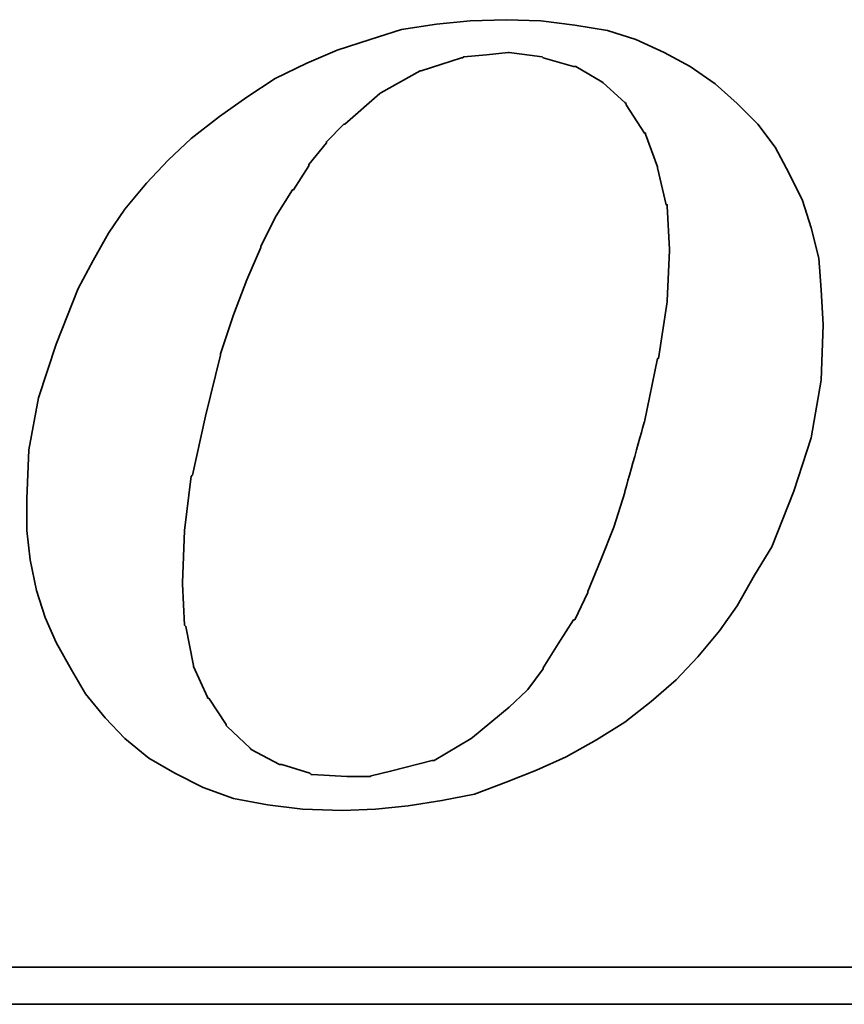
# Model space of a CAD drawing. Header units: millimetres. Extents: x 385 to 493, y 440 to 521.
# Tile 58 of 63: x 477.01 to 477.865, y 488.229 to 489.25. Entities that reach past the tile are written whole.
import ezdxf

# ---------------------------------------------------------------- set-up
doc = ezdxf.new("R2010")
doc.units = ezdxf.units.MM
doc.header["$LTSCALE"] = 0.1
doc.layers.add('layer 1', color=7, linetype='CONTINUOUS')

msp = doc.modelspace()

# ---------------------------------------------------------------- linework, layer by layer
at = {"layer": 'layer 1', "color": 0, "lineweight": 35}
for points, knots in [([(477.0988, 488.5259), (477.0988, 488.5259), (477.1193, 488.5045), (477.1193, 488.5045), (477.1193, 488.5045), (477.1193, 488.5045), (477.144, 488.4842), (477.144, 488.4842), (477.144, 488.4842), (477.144, 488.4842), (477.1711, 488.4685), (477.1711, 488.4685), (477.1711, 488.4685), (477.1711, 488.4685), (477.2005, 488.4537), (477.2005, 488.4537), (477.2005, 488.4537), (477.2005, 488.4537), (477.232, 488.4424), (477.232, 488.4424), (477.232, 488.4424), (477.232, 488.4424), (477.2671, 488.4356), (477.2671, 488.4356), (477.2671, 488.4356), (477.2671, 488.4356), (477.3033, 488.4311), (477.3033, 488.4311), (477.3033, 488.4311), (477.3033, 488.4311), (477.345, 488.4299), (477.345, 488.4299), (477.345, 488.4299), (477.345, 488.4299), (477.3789, 488.4311), (477.3789, 488.4311), (477.3789, 488.4311), (477.3789, 488.4311), (477.4128, 488.4346), (477.4128, 488.4346), (477.4128, 488.4346), (477.4128, 488.4346), (477.4479, 488.4401), (477.4479, 488.4401), (477.4479, 488.4401), (477.4479, 488.4401), (477.4818, 488.4469), (477.4818, 488.4469), (477.4818, 488.4469), (477.4818, 488.4469), (477.5145, 488.4593), (477.5145, 488.4593), (477.5145, 488.4593), (477.5145, 488.4593), (477.546, 488.4718), (477.546, 488.4718), (477.546, 488.4718), (477.546, 488.4718), (477.5766, 488.4855), (477.5766, 488.4855), (477.5766, 488.4855), (477.5766, 488.4855), (477.6082, 488.5033), (477.6082, 488.5033), (477.6082, 488.5033), (477.6082, 488.5033), (477.6376, 488.5215), (477.6376, 488.5215), (477.6376, 488.5215), (477.6376, 488.5215), (477.6647, 488.5429), (477.6647, 488.5429), (477.6647, 488.5429), (477.6647, 488.5429), (477.6907, 488.5655), (477.6907, 488.5655), (477.6907, 488.5655), (477.6907, 488.5655), (477.7131, 488.5891), (477.7131, 488.5891), (477.7131, 488.5891), (477.7131, 488.5891), (477.7357, 488.6163), (477.7357, 488.6163), (477.7357, 488.6163), (477.7357, 488.6163), (477.7539, 488.6422), (477.7539, 488.6422), (477.7539, 488.6422), (477.7539, 488.6422), (477.772, 488.674), (477.772, 488.674), (477.772, 488.674), (477.772, 488.674), (477.7901, 488.7034), (477.7901, 488.7034), (477.7901, 488.7034), (477.7901, 488.7034), (477.8127, 488.761), (477.8127, 488.761), (477.8127, 488.761), (477.8127, 488.761), (477.8307, 488.8162), (477.8307, 488.8162), (477.8307, 488.8162), (477.8307, 488.8162), (477.841, 488.8762), (477.841, 488.8762), (477.841, 488.8762), (477.841, 488.8762), (477.8431, 488.9336), (477.8431, 488.9336), (477.8431, 488.9336), (477.8431, 488.9336), (477.841, 488.9699), (477.841, 488.9699), (477.841, 488.9699), (477.841, 488.9699), (477.8386, 489.0026), (477.8386, 489.0026), (477.8386, 489.0026), (477.8386, 489.0026), (477.8307, 489.0341), (477.8307, 489.0341), (477.8307, 489.0341), (477.8307, 489.0341), (477.8217, 489.0624), (477.8217, 489.0624), (477.8217, 489.0624), (477.8217, 489.0624), (477.808, 489.0906), (477.808, 489.0906), (477.808, 489.0906), (477.808, 489.0906), (477.7934, 489.1178), (477.7934, 489.1178), (477.7934, 489.1178), (477.7934, 489.1178), (477.7753, 489.1415), (477.7753, 489.1415), (477.7753, 489.1415), (477.7753, 489.1415), (477.7539, 489.163), (477.7539, 489.163), (477.7539, 489.163), (477.7539, 489.163), (477.7313, 489.1834), (477.7313, 489.1834), (477.7313, 489.1834), (477.7313, 489.1834), (477.7053, 489.2015), (477.7053, 489.2015), (477.7053, 489.2015), (477.7053, 489.2015), (477.6782, 489.2161), (477.6782, 489.2161), (477.6782, 489.2161), (477.6782, 489.2161), (477.6489, 489.2296), (477.6489, 489.2296), (477.6489, 489.2296), (477.6489, 489.2296), (477.6195, 489.2387), (477.6195, 489.2387), (477.6195, 489.2387), (477.6195, 489.2387), (477.5856, 489.2443), (477.5856, 489.2443), (477.5856, 489.2443), (477.5856, 489.2443), (477.5505, 489.2488), (477.5505, 489.2488), (477.5505, 489.2488), (477.5505, 489.2488), (477.5145, 489.25), (477.5145, 489.25), (477.5145, 489.25), (477.5145, 489.25), (477.4773, 489.2488), (477.4773, 489.2488), (477.4773, 489.2488), (477.4773, 489.2488), (477.4422, 489.2455), (477.4422, 489.2455), (477.4422, 489.2455), (477.4422, 489.2455), (477.406, 489.2399), (477.406, 489.2399), (477.406, 489.2399), (477.406, 489.2399), (477.3734, 489.2296), (477.3734, 489.2296), (477.3734, 489.2296), (477.3734, 489.2296), (477.3394, 489.2184), (477.3394, 489.2184), (477.3394, 489.2184), (477.3394, 489.2184), (477.3078, 489.2048), (477.3078, 489.2048), (477.3078, 489.2048), (477.3078, 489.2048), (477.2751, 489.189), (477.2751, 489.189), (477.2751, 489.189), (477.2751, 489.189), (477.2457, 489.1697), (477.2457, 489.1697), (477.2457, 489.1697), (477.2457, 489.1697), (477.2174, 489.1495), (477.2174, 489.1495), (477.2174, 489.1495), (477.2174, 489.1495), (477.188, 489.1269), (477.188, 489.1269), (477.188, 489.1269), (477.188, 489.1269), (477.1642, 489.1043), (477.1642, 489.1043), (477.1642, 489.1043), (477.1642, 489.1043), (477.1416, 489.0805), (477.1416, 489.0805), (477.1416, 489.0805), (477.1416, 489.0805), (477.1193, 489.0534), (477.1193, 489.0534), (477.1193, 489.0534), (477.1193, 489.0534), (477.1023, 489.0286), (477.1023, 489.0286), (477.1023, 489.0286), (477.1023, 489.0286), (477.0863, 489.0002), (477.0863, 489.0002), (477.0863, 489.0002), (477.0863, 489.0002), (477.0707, 488.9711), (477.0707, 488.9711), (477.0707, 488.9711), (477.0707, 488.9711), (477.0479, 488.9134), (477.0479, 488.9134), (477.0479, 488.9134), (477.0479, 488.9134), (477.0298, 488.858), (477.0298, 488.858), (477.0298, 488.858), (477.0298, 488.858), (477.0197, 488.8039), (477.0197, 488.8039), (477.0197, 488.8039), (477.0197, 488.8039), (477.0176, 488.7531), (477.0176, 488.7531), (477.0176, 488.7531), (477.0176, 488.7531), (477.0176, 488.7204), (477.0176, 488.7204), (477.0176, 488.7204), (477.0176, 488.7204), (477.0209, 488.6898), (477.0209, 488.6898), (477.0209, 488.6898), (477.0209, 488.6898), (477.0277, 488.6582), (477.0277, 488.6582), (477.0277, 488.6582), (477.0277, 488.6582), (477.0366, 488.6299), (477.0366, 488.6299), (477.0366, 488.6299), (477.0366, 488.6299), (477.0479, 488.604), (477.0479, 488.604), (477.0479, 488.604), (477.0479, 488.604), (477.0638, 488.5756), (477.0638, 488.5756), (477.0638, 488.5756), (477.0638, 488.5756), (477.0784, 488.5509), (477.0784, 488.5509), (477.0784, 488.5509), (477.0784, 488.5509), (477.0988, 488.5259), (477.0988, 488.5259)], [0, 0, 0, 0, 0.013889, 0.013889, 0.013889, 0.013889, 0.027778, 0.027778, 0.027778, 0.027778, 0.041667, 0.041667, 0.041667, 0.041667, 0.055556, 0.055556, 0.055556, 0.055556, 0.069444, 0.069444, 0.069444, 0.069444, 0.083333, 0.083333, 0.083333, 0.083333, 0.097222, 0.097222, 0.097222, 0.097222, 0.111111, 0.111111, 0.111111, 0.111111, 0.125, 0.125, 0.125, 0.125, 0.138889, 0.138889, 0.138889, 0.138889, 0.152778, 0.152778, 0.152778, 0.152778, 0.166667, 0.166667, 0.166667, 0.166667, 0.180556, 0.180556, 0.180556, 0.180556, 0.194444, 0.194444, 0.194444, 0.194444, 0.208333, 0.208333, 0.208333, 0.208333, 0.222222, 0.222222, 0.222222, 0.222222, 0.236111, 0.236111, 0.236111, 0.236111, 0.25, 0.25, 0.25, 0.25, 0.263889, 0.263889, 0.263889, 0.263889, 0.277778, 0.277778, 0.277778, 0.277778, 0.291667, 0.291667, 0.291667, 0.291667, 0.305556, 0.305556, 0.305556, 0.305556, 0.319444, 0.319444, 0.319444, 0.319444, 0.333333, 0.333333, 0.333333, 0.333333, 0.347222, 0.347222, 0.347222, 0.347222, 0.361111, 0.361111, 0.361111, 0.361111, 0.375, 0.375, 0.375, 0.375, 0.388889, 0.388889, 0.388889, 0.388889, 0.402778, 0.402778, 0.402778, 0.402778, 0.416667, 0.416667, 0.416667, 0.416667, 0.430556, 0.430556, 0.430556, 0.430556, 0.444444, 0.444444, 0.444444, 0.444444, 0.458333, 0.458333, 0.458333, 0.458333, 0.472222, 0.472222, 0.472222, 0.472222, 0.486111, 0.486111, 0.486111, 0.486111, 0.5, 0.5, 0.5, 0.5, 0.513889, 0.513889, 0.513889, 0.513889, 0.527778, 0.527778, 0.527778, 0.527778, 0.541667, 0.541667, 0.541667, 0.541667, 0.555556, 0.555556, 0.555556, 0.555556, 0.569444, 0.569444, 0.569444, 0.569444, 0.583333, 0.583333, 0.583333, 0.583333, 0.597222, 0.597222, 0.597222, 0.597222, 0.611111, 0.611111, 0.611111, 0.611111, 0.625, 0.625, 0.625, 0.625, 0.638889, 0.638889, 0.638889, 0.638889, 0.652778, 0.652778, 0.652778, 0.652778, 0.666667, 0.666667, 0.666667, 0.666667, 0.680556, 0.680556, 0.680556, 0.680556, 0.694444, 0.694444, 0.694444, 0.694444, 0.708333, 0.708333, 0.708333, 0.708333, 0.722222, 0.722222, 0.722222, 0.722222, 0.736111, 0.736111, 0.736111, 0.736111, 0.75, 0.75, 0.75, 0.75, 0.763889, 0.763889, 0.763889, 0.763889, 0.777778, 0.777778, 0.777778, 0.777778, 0.791667, 0.791667, 0.791667, 0.791667, 0.805556, 0.805556, 0.805556, 0.805556, 0.819444, 0.819444, 0.819444, 0.819444, 0.833333, 0.833333, 0.833333, 0.833333, 0.847222, 0.847222, 0.847222, 0.847222, 0.861111, 0.861111, 0.861111, 0.861111, 0.875, 0.875, 0.875, 0.875, 0.888889, 0.888889, 0.888889, 0.888889, 0.902778, 0.902778, 0.902778, 0.902778, 0.916667, 0.916667, 0.916667, 0.916667, 0.930556, 0.930556, 0.930556, 0.930556, 0.944444, 0.944444, 0.944444, 0.944444, 0.958333, 0.958333, 0.958333, 0.958333, 0.972222, 0.972222, 0.972222, 0.972222, 0.986111, 0.986111, 0.986111, 0.986111, 1, 1, 1, 1]), ([(477.2185, 488.9033), (477.2185, 488.9033), (477.232, 488.944), (477.232, 488.944), (477.232, 488.944), (477.232, 488.944), (477.2457, 488.9801), (477.2457, 488.9801), (477.2457, 488.9801), (477.2457, 488.9801), (477.2603, 489.0139), (477.2603, 489.0139), (477.2603, 489.0139), (477.2603, 489.0139), (477.2603, 489.0151), (477.2603, 489.0151), (477.2603, 489.0151), (477.2603, 489.0151), (477.276, 489.0466), (477.276, 489.0466), (477.276, 489.0466), (477.276, 489.0466), (477.293, 489.0737), (477.293, 489.0737), (477.293, 489.0737), (477.293, 489.0737), (477.2942, 489.0737), (477.2942, 489.0737), (477.2942, 489.0737), (477.2942, 489.0737), (477.3099, 489.0985), (477.3099, 489.0985), (477.3099, 489.0985), (477.3099, 489.0985), (477.3099, 489.0997), (477.3099, 489.0997), (477.3099, 489.0997), (477.3099, 489.0997), (477.3282, 489.1224), (477.3282, 489.1224), (477.3282, 489.1224), (477.3282, 489.1224), (477.3282, 489.1234), (477.3282, 489.1234), (477.3282, 489.1234), (477.3282, 489.1234), (477.3462, 489.1415), (477.3462, 489.1415), (477.3462, 489.1415), (477.3462, 489.1415), (477.3474, 489.1415), (477.3474, 489.1415), (477.3474, 489.1415), (477.3474, 489.1415), (477.3834, 489.1733), (477.3834, 489.1733), (477.3834, 489.1733), (477.3834, 489.1733), (477.3845, 489.1742), (477.3845, 489.1742), (477.3845, 489.1742), (477.3845, 489.1742), (477.4253, 489.1968), (477.4253, 489.1968), (477.4253, 489.1968), (477.4253, 489.1968), (477.4264, 489.1968), (477.4264, 489.1968), (477.4264, 489.1968), (477.4264, 489.1968), (477.4467, 489.2036), (477.4467, 489.2036), (477.4467, 489.2036), (477.4467, 489.2036), (477.4681, 489.2104), (477.4681, 489.2104), (477.4681, 489.2104), (477.4681, 489.2104), (477.4693, 489.2104), (477.4693, 489.2104), (477.4693, 489.2104), (477.4693, 489.2104), (477.4705, 489.2116), (477.4705, 489.2116), (477.4705, 489.2116), (477.4705, 489.2116), (477.494, 489.2137), (477.494, 489.2137), (477.494, 489.2137), (477.494, 489.2137), (477.5166, 489.2161), (477.5166, 489.2161), (477.5166, 489.2161), (477.5166, 489.2161), (477.5178, 489.2161), (477.5178, 489.2161), (477.5178, 489.2161), (477.5178, 489.2161), (477.5518, 489.2116), (477.5518, 489.2116), (477.5518, 489.2116), (477.5518, 489.2116), (477.5528, 489.2104), (477.5528, 489.2104), (477.5528, 489.2104), (477.5528, 489.2104), (477.5844, 489.2015), (477.5844, 489.2015), (477.5844, 489.2015), (477.5844, 489.2015), (477.5856, 489.2015), (477.5856, 489.2015), (477.5856, 489.2015), (477.5856, 489.2015), (477.5866, 489.2015), (477.5866, 489.2015), (477.5866, 489.2015), (477.5866, 489.2015), (477.6138, 489.1855), (477.6138, 489.1855), (477.6138, 489.1855), (477.6138, 489.1855), (477.615, 489.1846), (477.615, 489.1846), (477.615, 489.1846), (477.615, 489.1846), (477.6376, 489.1641), (477.6376, 489.1641), (477.6376, 489.1641), (477.6376, 489.1641), (477.6388, 489.163), (477.6388, 489.163), (477.6388, 489.163), (477.6388, 489.163), (477.6388, 489.1618), (477.6388, 489.1618), (477.6388, 489.1618), (477.6388, 489.1618), (477.6579, 489.1324), (477.6579, 489.1324), (477.6579, 489.1324), (477.6579, 489.1324), (477.659, 489.1324), (477.659, 489.1324), (477.659, 489.1324), (477.659, 489.1324), (477.659, 489.1314), (477.659, 489.1314), (477.659, 489.1314), (477.659, 489.1314), (477.6715, 489.0975), (477.6715, 489.0975), (477.6715, 489.0975), (477.6715, 489.0975), (477.6715, 489.0963), (477.6715, 489.0963), (477.6715, 489.0963), (477.6715, 489.0963), (477.6804, 489.058), (477.6804, 489.058), (477.6804, 489.058), (477.6804, 489.058), (477.6816, 489.058), (477.6816, 489.058), (477.6816, 489.058), (477.6816, 489.058), (477.6816, 489.0567), (477.6816, 489.0567), (477.6816, 489.0567), (477.6816, 489.0567), (477.684, 489.0115), (477.684, 489.0115), (477.684, 489.0115), (477.684, 489.0115), (477.684, 489.0105), (477.684, 489.0105), (477.684, 489.0105), (477.684, 489.0105), (477.6816, 488.9586), (477.6816, 488.9586), (477.6816, 488.9586), (477.6816, 488.9586), (477.6816, 488.9574), (477.6816, 488.9574), (477.6816, 488.9574), (477.6816, 488.9574), (477.6725, 488.8988), (477.6725, 488.8988), (477.6725, 488.8988), (477.6725, 488.8988), (477.6715, 488.8988), (477.6715, 488.8988), (477.6715, 488.8988), (477.6715, 488.8988), (477.6579, 488.8331), (477.6579, 488.8331), (477.6579, 488.8331), (477.6579, 488.8331), (477.6376, 488.761), (477.6376, 488.761), (477.6376, 488.761), (477.6376, 488.761), (477.6376, 488.7597), (477.6376, 488.7597), (477.6376, 488.7597), (477.6376, 488.7597), (477.6263, 488.7237), (477.6263, 488.7237), (477.6263, 488.7237), (477.6263, 488.7237), (477.6126, 488.6898), (477.6126, 488.6898), (477.6126, 488.6898), (477.6126, 488.6898), (477.5992, 488.6571), (477.5992, 488.6571), (477.5992, 488.6571), (477.5992, 488.6571), (477.5992, 488.6559), (477.5992, 488.6559), (477.5992, 488.6559), (477.5992, 488.6559), (477.5856, 488.6276), (477.5856, 488.6276), (477.5856, 488.6276), (477.5856, 488.6276), (477.5844, 488.6276), (477.5844, 488.6276), (477.5844, 488.6276), (477.5844, 488.6276), (477.5686, 488.6028), (477.5686, 488.6028), (477.5686, 488.6028), (477.5686, 488.6028), (477.5528, 488.578), (477.5528, 488.578), (477.5528, 488.578), (477.5528, 488.578), (477.5528, 488.5768), (477.5528, 488.5768), (477.5528, 488.5768), (477.5528, 488.5768), (477.5371, 488.5554), (477.5371, 488.5554), (477.5371, 488.5554), (477.5371, 488.5554), (477.5359, 488.5542), (477.5359, 488.5542), (477.5359, 488.5542), (477.5359, 488.5542), (477.5178, 488.5372), (477.5178, 488.5372), (477.5178, 488.5372), (477.5178, 488.5372), (477.4795, 488.5056), (477.4795, 488.5056), (477.4795, 488.5056), (477.4795, 488.5056), (477.4782, 488.5045), (477.4782, 488.5045), (477.4782, 488.5045), (477.4782, 488.5045), (477.4399, 488.4819), (477.4399, 488.4819), (477.4399, 488.4819), (477.4399, 488.4819), (477.4387, 488.4819), (477.4387, 488.4819), (477.4387, 488.4819), (477.4387, 488.4819), (477.4377, 488.4819), (477.4377, 488.4819), (477.4377, 488.4819), (477.4377, 488.4819), (477.3947, 488.4706), (477.3947, 488.4706), (477.3947, 488.4706), (477.3947, 488.4706), (477.3744, 488.466), (477.3744, 488.466), (477.3744, 488.466), (477.3744, 488.466), (477.3734, 488.465), (477.3734, 488.465), (477.3734, 488.465), (477.3734, 488.465), (477.3721, 488.465), (477.3721, 488.465), (477.3721, 488.465), (477.3721, 488.465), (477.3495, 488.465), (477.3495, 488.465), (477.3495, 488.465), (477.3495, 488.465), (477.3135, 488.4672), (477.3135, 488.4672), (477.3135, 488.4672), (477.3135, 488.4672), (477.3123, 488.4672), (477.3123, 488.4672), (477.3123, 488.4672), (477.3123, 488.4672), (477.3111, 488.4685), (477.3111, 488.4685), (477.3111, 488.4685), (477.3111, 488.4685), (477.2818, 488.4775), (477.2818, 488.4775), (477.2818, 488.4775), (477.2818, 488.4775), (477.2807, 488.4775), (477.2807, 488.4775), (477.2807, 488.4775), (477.2807, 488.4775), (477.2796, 488.4775), (477.2796, 488.4775), (477.2796, 488.4775), (477.2796, 488.4775), (477.2501, 488.4932), (477.2501, 488.4932), (477.2501, 488.4932), (477.2501, 488.4932), (477.2491, 488.4944), (477.2491, 488.4944), (477.2491, 488.4944), (477.2491, 488.4944), (477.2254, 488.517), (477.2254, 488.517), (477.2254, 488.517), (477.2254, 488.517), (477.2241, 488.5182), (477.2241, 488.5182), (477.2241, 488.5182), (477.2241, 488.5182), (477.2241, 488.5191), (477.2241, 488.5191), (477.2241, 488.5191), (477.2241, 488.5191), (477.2061, 488.5464), (477.2061, 488.5464), (477.2061, 488.5464), (477.2061, 488.5464), (477.2049, 488.5464), (477.2049, 488.5464), (477.2049, 488.5464), (477.2049, 488.5464), (477.2049, 488.5474), (477.2049, 488.5474), (477.2049, 488.5474), (477.2049, 488.5474), (477.1904, 488.5791), (477.1904, 488.5791), (477.1904, 488.5791), (477.1904, 488.5791), (477.1904, 488.5803), (477.1904, 488.5803), (477.1904, 488.5803), (477.1904, 488.5803), (477.1825, 488.6208), (477.1825, 488.6208), (477.1825, 488.6208), (477.1825, 488.6208), (477.1812, 488.622), (477.1812, 488.622), (477.1812, 488.622), (477.1812, 488.622), (477.1791, 488.6648), (477.1791, 488.6648), (477.1791, 488.6648), (477.1791, 488.6648), (477.1791, 488.666), (477.1791, 488.666), (477.1791, 488.666), (477.1791, 488.666), (477.1812, 488.7204), (477.1812, 488.7204), (477.1812, 488.7204), (477.1812, 488.7204), (477.188, 488.7766), (477.188, 488.7766), (477.188, 488.7766), (477.188, 488.7766), (477.1892, 488.7778), (477.1892, 488.7778), (477.1892, 488.7778), (477.1892, 488.7778), (477.2027, 488.8388), (477.2027, 488.8388), (477.2027, 488.8388), (477.2027, 488.8388), (477.2185, 488.9021), (477.2185, 488.9021), (477.2185, 488.9021), (477.2185, 488.9021), (477.2185, 488.9033), (477.2185, 488.9033)], [0, 0, 0, 0, 0.010101, 0.010101, 0.010101, 0.010101, 0.020202, 0.020202, 0.020202, 0.020202, 0.030303, 0.030303, 0.030303, 0.030303, 0.040404, 0.040404, 0.040404, 0.040404, 0.050505, 0.050505, 0.050505, 0.050505, 0.060606, 0.060606, 0.060606, 0.060606, 0.070707, 0.070707, 0.070707, 0.070707, 0.080808, 0.080808, 0.080808, 0.080808, 0.090909, 0.090909, 0.090909, 0.090909, 0.10101, 0.10101, 0.10101, 0.10101, 0.111111, 0.111111, 0.111111, 0.111111, 0.121212, 0.121212, 0.121212, 0.121212, 0.131313, 0.131313, 0.131313, 0.131313, 0.141414, 0.141414, 0.141414, 0.141414, 0.151515, 0.151515, 0.151515, 0.151515, 0.161616, 0.161616, 0.161616, 0.161616, 0.171717, 0.171717, 0.171717, 0.171717, 0.181818, 0.181818, 0.181818, 0.181818, 0.191919, 0.191919, 0.191919, 0.191919, 0.20202, 0.20202, 0.20202, 0.20202, 0.212121, 0.212121, 0.212121, 0.212121, 0.222222, 0.222222, 0.222222, 0.222222, 0.232323, 0.232323, 0.232323, 0.232323, 0.242424, 0.242424, 0.242424, 0.242424, 0.252525, 0.252525, 0.252525, 0.252525, 0.262626, 0.262626, 0.262626, 0.262626, 0.272727, 0.272727, 0.272727, 0.272727, 0.282828, 0.282828, 0.282828, 0.282828, 0.292929, 0.292929, 0.292929, 0.292929, 0.30303, 0.30303, 0.30303, 0.30303, 0.313131, 0.313131, 0.313131, 0.313131, 0.323232, 0.323232, 0.323232, 0.323232, 0.333333, 0.333333, 0.333333, 0.333333, 0.343434, 0.343434, 0.343434, 0.343434, 0.353535, 0.353535, 0.353535, 0.353535, 0.363636, 0.363636, 0.363636, 0.363636, 0.373737, 0.373737, 0.373737, 0.373737, 0.383838, 0.383838, 0.383838, 0.383838, 0.393939, 0.393939, 0.393939, 0.393939, 0.40404, 0.40404, 0.40404, 0.40404, 0.414141, 0.414141, 0.414141, 0.414141, 0.424242, 0.424242, 0.424242, 0.424242, 0.434343, 0.434343, 0.434343, 0.434343, 0.444444, 0.444444, 0.444444, 0.444444, 0.454545, 0.454545, 0.454545, 0.454545, 0.464646, 0.464646, 0.464646, 0.464646, 0.474747, 0.474747, 0.474747, 0.474747, 0.484848, 0.484848, 0.484848, 0.484848, 0.494949, 0.494949, 0.494949, 0.49495, 0.505051, 0.505051, 0.505051, 0.505051, 0.515152, 0.515152, 0.515152, 0.515152, 0.525253, 0.525253, 0.525253, 0.525253, 0.535354, 0.535354, 0.535354, 0.535354, 0.545455, 0.545455, 0.545455, 0.545455, 0.555556, 0.555556, 0.555556, 0.555556, 0.565657, 0.565657, 0.565657, 0.565657, 0.575758, 0.575758, 0.575758, 0.575758, 0.585859, 0.585859, 0.585859, 0.585859, 0.59596, 0.59596, 0.59596, 0.59596, 0.606061, 0.606061, 0.606061, 0.606061, 0.616162, 0.616162, 0.616162, 0.616162, 0.626263, 0.626263, 0.626263, 0.626263, 0.636364, 0.636364, 0.636364, 0.636364, 0.646465, 0.646465, 0.646465, 0.646465, 0.656566, 0.656566, 0.656566, 0.656566, 0.666667, 0.666667, 0.666667, 0.666667, 0.676768, 0.676768, 0.676768, 0.676768, 0.686869, 0.686869, 0.686869, 0.686869, 0.69697, 0.69697, 0.69697, 0.69697, 0.707071, 0.707071, 0.707071, 0.707071, 0.717172, 0.717172, 0.717172, 0.717172, 0.727273, 0.727273, 0.727273, 0.727273, 0.737374, 0.737374, 0.737374, 0.737374, 0.747475, 0.747475, 0.747475, 0.747475, 0.757576, 0.757576, 0.757576, 0.757576, 0.767677, 0.767677, 0.767677, 0.767677, 0.777778, 0.777778, 0.777778, 0.777778, 0.787879, 0.787879, 0.787879, 0.787879, 0.79798, 0.79798, 0.79798, 0.79798, 0.808081, 0.808081, 0.808081, 0.808081, 0.818182, 0.818182, 0.818182, 0.818182, 0.828283, 0.828283, 0.828283, 0.828283, 0.838384, 0.838384, 0.838384, 0.838384, 0.848485, 0.848485, 0.848485, 0.848485, 0.858586, 0.858586, 0.858586, 0.858586, 0.868687, 0.868687, 0.868687, 0.868687, 0.878788, 0.878788, 0.878788, 0.878788, 0.888889, 0.888889, 0.888889, 0.888889, 0.89899, 0.89899, 0.89899, 0.89899, 0.909091, 0.909091, 0.909091, 0.909091, 0.919192, 0.919192, 0.919192, 0.919192, 0.929293, 0.929293, 0.929293, 0.929293, 0.939394, 0.939394, 0.939394, 0.939394, 0.949495, 0.949495, 0.949495, 0.949495, 0.959596, 0.959596, 0.959596, 0.959596, 0.969697, 0.969697, 0.969697, 0.969697, 0.979798, 0.979798, 0.979798, 0.979798, 0.989899, 0.989899, 0.989899, 0.989899, 1, 1, 1, 1]), ([(478.9872, 488.4085), (478.9872, 488.4085), (478.9872, 488.2763), (478.9872, 488.2763), (478.9872, 488.2763), (478.9872, 488.2763), (478.9872, 488.2673), (478.9872, 488.2673), (478.9872, 488.2673), (478.9872, 488.2673), (478.9781, 488.2673), (478.9781, 488.2673), (478.9781, 488.2673), (478.9781, 488.2673), (471.2554, 488.2673), (471.2554, 488.2673), (471.2554, 488.2673), (471.2554, 488.2673), (471.2554, 488.2289), (471.2554, 488.2289), (471.2554, 488.2289), (471.2554, 488.2289), (479.3159, 488.2289), (479.3159, 488.2289), (479.3159, 488.2289), (479.3159, 488.2289), (478.9872, 488.4085), (478.9872, 488.4085)], [0, 0, 0, 0, 0.142857, 0.142857, 0.142857, 0.142857, 0.285714, 0.285714, 0.285714, 0.285714, 0.428571, 0.428571, 0.428571, 0.428571, 0.571429, 0.571429, 0.571429, 0.571429, 0.714286, 0.714286, 0.714286, 0.714286, 0.857143, 0.857143, 0.857143, 0.857143, 1, 1, 1, 1])]:
    msp.add_open_spline(points, degree=3, knots=knots, dxfattribs=at)

doc.saveas('drawing.dxf')
